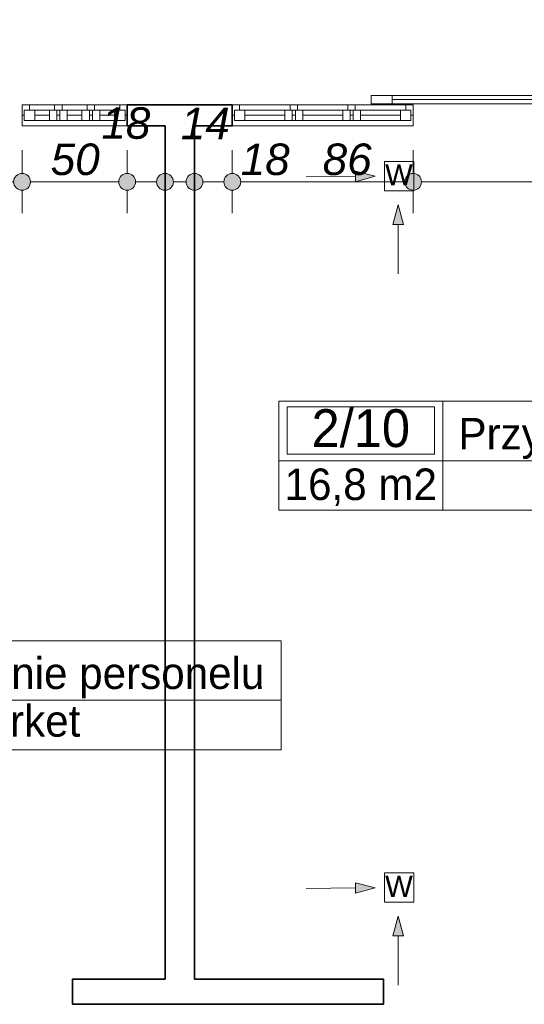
# Model space of a CAD drawing. Header units: millimetres. Extents: x -13944 to 84772, y -78836 to -35317.
# Tile 12 of 85: x 8517 to 10917, y -63613 to -58928. Entities that reach past the tile are written whole.
import ezdxf
from ezdxf.enums import TextEntityAlignment as Align

# ---------------------------------------------------------------- set-up
doc = ezdxf.new("R2010")
doc.units = ezdxf.units.MM
doc.header["$MEASUREMENT"] = 0
for name, color, linetype, lineweight in [('_podkład_Nr_pióra__1', 7, 'Continuous', 0), ('Drzwi ArchiCAD_Nr_pióra__1', 7, 'Continuous', 0), ('Instalacje - Went_Klim_Nr_pióra__42', 150, 'Continuous', 13), ('Konstrukcja - Ściany zew_Nr_pióra__6', 7, 'Continuous', 35), ('Metryczki pomieszczeń ArchiCADa_Nr_pióra__1', 7, 'Continuous', 0), ('Okna ArchiCADa_Nr_pióra__1', 7, 'Continuous', 0), ('Wymiarowanie - Ogólne_Nr_pióra__82', 114, 'Continuous', 13)]:
    doc.layers.add(name, color=color, linetype=linetype, lineweight=lineweight)
doc.layers.add('Elementy modelu - Strefy', color=7, linetype='Continuous')
doc.layers.add('Wymiarowanie - Ogólne', color=7, linetype='Continuous')
doc.styles.add('GENERATED_STYLE_1', font='txt')
doc.styles.add('GENERATED_STYLE_2', font='txt')
doc.styles.add('GENERATED_STYLE_3', font='txt')
doc.dimstyles.new('GENERATED_STYLE__2', dxfattribs={"dimtxt": 150, "dimasz": 152, "dimexe": 0.18, "dimexo": 0, "dimgap": 0.09, "dimtad": 1, "dimtih": 1, "dimtoh": 1, "dimlfac": 0.1, "dimzin": 0, "dimdsep": 46, "dimtxsty": 'GENERATED_STYLE_3', "dimblk": 'ARROWHEAD_11', "dimblk1": 'ARROWHEAD_11', "dimblk2": 'ARROWHEAD_11', "dimcen": 0.09, "dimclrd": 114, "dimclre": 114, "dimclrt": 114, "dimazin": 0, "dimtfac": 1, "dimtdec": 4, "dimtmove": 0, "dimatfit": 3, "dimfxl": 1, "dimtolj": 1, "dimtzin": 0, "dimarcsym": 0})

# ---------------------------------------------------------------- blocks, each defined once
blk = doc.blocks.new('Przygotowanie personelu_2_9_9', base_point=(7349.3, -62165.8))
at = {"layer": 'Metryczki pomieszczeń ArchiCADa_Nr_pióra__1', "linetype": 'Continuous'}
for p, q in [((6570.3, -61883), (9759.9, -61883)), ((6570.3, -62401.6), (6570.3, -61883)), ((7349.3, -61883), (7349.3, -62401.6)), ((9759.9, -61883), (9759.9, -62401.6)), ((6609.2, -61908.9), (7310.3, -61908.9)), ((6609.2, -62135.2), (6609.2, -61908.9)), ((7310.3, -61908.9), (7310.3, -62135.2)), ((6570.3, -62165.8), (9759.9, -62165.8)), ((7310.3, -62135.2), (6609.2, -62135.2)), ((9759.9, -62401.6), (6570.3, -62401.6))]:
    blk.add_line(p, q, dxfattribs=at)
at = {"layer": 'Metryczki pomieszczeń ArchiCADa_Nr_pióra__1'}
for tag, height, style, p in [('ROOM_NUMBER', 180, 'GENERATED_STYLE_2', (6959.8, -62011)), ('ROOM_NAME', 150, 'GENERATED_STYLE_1', (8554.6, -62037.4)), ('ROOM_CALC_AREA', 150, 'GENERATED_STYLE_1', (6959.8, -62277.9)), ('floor_f', 150, 'GENERATED_STYLE_1', (8554.6, -62264.5))]:
    blk.add_attdef(tag, text='', height=height, dxfattribs=dict(at, style=style)).set_placement(p, align=Align.MIDDLE_CENTER)
blk = doc.blocks.new('Przygotowanie pacjenta_2_10_10', base_point=(10528.8, -61026.5))
at = {"layer": 'Metryczki pomieszczeń ArchiCADa_Nr_pióra__1', "linetype": 'Continuous'}
for p, q in [((9749.7, -60743.6), (12808.3, -60743.6)), ((9749.7, -61262.2), (9749.7, -60743.6)), ((10528.8, -60743.6), (10528.8, -61262.2)), ((12808.3, -60743.6), (12808.3, -61262.2)), ((9788.7, -60769.5), (10489.8, -60769.5)), ((9788.7, -60995.8), (9788.7, -60769.5)), ((10489.8, -60769.5), (10489.8, -60995.8)), ((10489.8, -60995.8), (9788.7, -60995.8)), ((9749.7, -61026.5), (12808.3, -61026.5)), ((12808.3, -61262.2), (9749.7, -61262.2))]:
    blk.add_line(p, q, dxfattribs=at)
at = {"layer": 'Metryczki pomieszczeń ArchiCADa_Nr_pióra__1'}
for tag, height, style, p in [('ROOM_NUMBER', 180, 'GENERATED_STYLE_2', (10139.2, -60871.5)), ('ROOM_NAME', 150, 'GENERATED_STYLE_1', (11668.5, -60898.1)), ('floor_f', 150, 'GENERATED_STYLE_1', (11668.5, -61125.1)), ('ROOM_CALC_AREA', 150, 'GENERATED_STYLE_1', (10139.2, -61138.5))]:
    blk.add_attdef(tag, text='', height=height, dxfattribs=dict(at, style=style)).set_placement(p, align=Align.MIDDLE_CENTER)
blk = doc.blocks.new('*D216')
at = {"layer": 'Wymiarowanie - Ogólne_Nr_pióra__82', "linetype": 'Continuous'}
for points in [[(7358, -59699.3), (7355, -59684), (7346.3, -59671), (7333.3, -59662.3), (7318, -59659.3), (7302.7, -59662.3), (7289.7, -59671), (7281.1, -59684), (7278, -59699.3), (7281.1, -59714.6), (7289.7, -59727.6), (7302.7, -59736.2), (7318, -59739.3), (7333.3, -59736.2), (7346.3, -59727.6), (7355, -59714.6)], [(8568, -59699.3), (8565, -59684), (8556.3, -59671), (8543.3, -59662.3), (8528, -59659.3), (8512.7, -59662.3), (8499.7, -59671), (8491.1, -59684), (8488, -59699.3), (8491.1, -59714.6), (8499.7, -59727.6), (8512.7, -59736.2), (8528, -59739.3), (8543.3, -59736.2), (8556.3, -59727.6), (8565, -59714.6)]]:
    blk.add_hatch(color=256, dxfattribs=at).paths.add_polyline_path(points)
for p, q in [((7318, -59659.3), (7318, -59549.3)), ((8528, -59659.3), (8528, -59549.3)), ((7358, -59699.3), (8488, -59699.3)), ((7318, -59849.3), (7318, -59739.3)), ((8528, -59849.3), (8528, -59739.3))]:
    blk.add_line(p, q, dxfattribs=at)
for centre in [(7318, -59699.3), (8528, -59699.3)]:
    blk.add_circle(centre, 40, dxfattribs=at)
at = {"layer": 'Wymiarowanie - Ogólne_Nr_pióra__82', "insert": (7752.3, -59669.3), "char_height": 150, "attachment_point": 7, "style": 'GENERATED_STYLE_3'}
blk.add_mtext('\\A1;{\\fArial|b0|i1|c238|p38;121}', dxfattribs=at)
blk = doc.blocks.new('ARROWHEAD_11')
at = {"color": 0, "linetype": 'Continuous', "lineweight": 0}
blk.add_line((0, 0), (-1, 0), dxfattribs=at)
at = {"color": 0, "linetype": 'Continuous', "lineweight": 0, "const_width": 0.25, "flags": 128}
blk.add_lwpolyline([(-0.125, 0, 1), (0.125, 0, 1)], format="xyb", close=True, dxfattribs=at)
blk = doc.blocks.new('*D217')
at = {"layer": 'Wymiarowanie - Ogólne_Nr_pióra__82', "linetype": 'Continuous'}
for points in [[(8568, -59699.3), (8565, -59684), (8556.3, -59671), (8543.3, -59662.3), (8528, -59659.3), (8512.7, -59662.3), (8499.7, -59671), (8491.1, -59684), (8488, -59699.3), (8491.1, -59714.6), (8499.7, -59727.6), (8512.7, -59736.2), (8528, -59739.3), (8543.3, -59736.2), (8556.3, -59727.6), (8565, -59714.6)], [(9068, -59699.3), (9065, -59684), (9056.3, -59671), (9043.3, -59662.3), (9028, -59659.3), (9012.7, -59662.3), (8999.7, -59671), (8991.1, -59684), (8988, -59699.3), (8991.1, -59714.6), (8999.7, -59727.6), (9012.7, -59736.2), (9028, -59739.3), (9043.3, -59736.2), (9056.3, -59727.6), (9065, -59714.6)]]:
    blk.add_hatch(color=256, dxfattribs=at).paths.add_polyline_path(points)
for p, q in [((8528, -59659.3), (8528, -59549.3)), ((9028, -59659.3), (9028, -59549.3)), ((8568, -59699.3), (8988, -59699.3)), ((8528, -59849.3), (8528, -59739.3)), ((9028, -59849.3), (9028, -59739.3))]:
    blk.add_line(p, q, dxfattribs=at)
for centre in [(8528, -59699.3), (9028, -59699.3)]:
    blk.add_circle(centre, 40, dxfattribs=at)
at = {"layer": 'Wymiarowanie - Ogólne_Nr_pióra__82', "char_height": 150, "attachment_point": 7, "style": 'GENERATED_STYLE_3'}
for s, insert in [('\\A1;{\\fArial|b0|i1|c238|p38;18}', (8905.4, -59496.8)), ('\\A1;{\\fArial|b0|i1|c238|p38;50}', (8664.2, -59669.3))]:
    blk.add_mtext(s, dxfattribs=dict(at, insert=insert))
blk = doc.blocks.new('*D218')
at = {"layer": 'Wymiarowanie - Ogólne_Nr_pióra__82', "linetype": 'Continuous'}
for points in [[(9068, -59699.3), (9065, -59684), (9056.3, -59671), (9043.3, -59662.3), (9028, -59659.3), (9012.7, -59662.3), (8999.7, -59671), (8991.1, -59684), (8988, -59699.3), (8991.1, -59714.6), (8999.7, -59727.6), (9012.7, -59736.2), (9028, -59739.3), (9043.3, -59736.2), (9056.3, -59727.6), (9065, -59714.6)], [(9248, -59699.3), (9245, -59684), (9236.3, -59671), (9223.3, -59662.3), (9208, -59659.3), (9192.7, -59662.3), (9179.7, -59671), (9171.1, -59684), (9168, -59699.3), (9171.1, -59714.6), (9179.7, -59727.6), (9192.7, -59736.2), (9208, -59739.3), (9223.3, -59736.2), (9236.3, -59727.6), (9245, -59714.6)]]:
    blk.add_hatch(color=256, dxfattribs=at).paths.add_polyline_path(points)
for p, q in [((9028, -59659.3), (9028, -59549.3)), ((9208, -59659.3), (9208, -59549.3)), ((9068, -59699.3), (9168, -59699.3)), ((9028, -59849.3), (9028, -59739.3)), ((9208, -59849.3), (9208, -59739.3))]:
    blk.add_line(p, q, dxfattribs=at)
for centre in [(9028, -59699.3), (9208, -59699.3)]:
    blk.add_circle(centre, 40, dxfattribs=at)
blk = doc.blocks.new('*D219')
at = {"layer": 'Wymiarowanie - Ogólne_Nr_pióra__82', "linetype": 'Continuous'}
for points in [[(9248, -59699.3), (9245, -59684), (9236.3, -59671), (9223.3, -59662.3), (9208, -59659.3), (9192.7, -59662.3), (9179.7, -59671), (9171.1, -59684), (9168, -59699.3), (9171.1, -59714.6), (9179.7, -59727.6), (9192.7, -59736.2), (9208, -59739.3), (9223.3, -59736.2), (9236.3, -59727.6), (9245, -59714.6)], [(9388, -59699.3), (9385, -59684), (9376.3, -59671), (9363.3, -59662.3), (9348, -59659.3), (9332.7, -59662.3), (9319.7, -59671), (9311.1, -59684), (9308, -59699.3), (9311.1, -59714.6), (9319.7, -59727.6), (9332.7, -59736.2), (9348, -59739.3), (9363.3, -59736.2), (9376.3, -59727.6), (9385, -59714.6)]]:
    blk.add_hatch(color=256, dxfattribs=at).paths.add_polyline_path(points)
for p, q in [((9208, -59659.3), (9208, -59549.3)), ((9348, -59659.3), (9348, -59549.3)), ((9248, -59699.3), (9308, -59699.3)), ((9208, -59849.3), (9208, -59739.3)), ((9348, -59849.3), (9348, -59739.3))]:
    blk.add_line(p, q, dxfattribs=at)
for centre in [(9208, -59699.3), (9348, -59699.3)]:
    blk.add_circle(centre, 40, dxfattribs=at)
at = {"layer": 'Wymiarowanie - Ogólne_Nr_pióra__82', "insert": (9283, -59496.8), "char_height": 150, "attachment_point": 7, "style": 'GENERATED_STYLE_3'}
blk.add_mtext('\\A1;{\\fArial|b0|i1|c238|p38;14}', dxfattribs=at)
blk = doc.blocks.new('*D220')
at = {"layer": 'Wymiarowanie - Ogólne_Nr_pióra__82', "linetype": 'Continuous'}
for points in [[(9388, -59699.3), (9385, -59684), (9376.3, -59671), (9363.3, -59662.3), (9348, -59659.3), (9332.7, -59662.3), (9319.7, -59671), (9311.1, -59684), (9308, -59699.3), (9311.1, -59714.6), (9319.7, -59727.6), (9332.7, -59736.2), (9348, -59739.3), (9363.3, -59736.2), (9376.3, -59727.6), (9385, -59714.6)], [(9568, -59699.3), (9565, -59684), (9556.3, -59671), (9543.3, -59662.3), (9528, -59659.3), (9512.7, -59662.3), (9499.7, -59671), (9491.1, -59684), (9488, -59699.3), (9491.1, -59714.6), (9499.7, -59727.6), (9512.7, -59736.2), (9528, -59739.3), (9543.3, -59736.2), (9556.3, -59727.6), (9565, -59714.6)]]:
    blk.add_hatch(color=256, dxfattribs=at).paths.add_polyline_path(points)
for p, q in [((9348, -59659.3), (9348, -59549.3)), ((9528, -59659.3), (9528, -59549.3)), ((9388, -59699.3), (9488, -59699.3)), ((9348, -59849.3), (9348, -59739.3)), ((9528, -59849.3), (9528, -59739.3))]:
    blk.add_line(p, q, dxfattribs=at)
for centre in [(9348, -59699.3), (9528, -59699.3)]:
    blk.add_circle(centre, 40, dxfattribs=at)
blk = doc.blocks.new('*D221')
at = {"layer": 'Wymiarowanie - Ogólne_Nr_pióra__82', "linetype": 'Continuous'}
for points in [[(9568, -59699.3), (9565, -59684), (9556.3, -59671), (9543.3, -59662.3), (9528, -59659.3), (9512.7, -59662.3), (9499.7, -59671), (9491.1, -59684), (9488, -59699.3), (9491.1, -59714.6), (9499.7, -59727.6), (9512.7, -59736.2), (9528, -59739.3), (9543.3, -59736.2), (9556.3, -59727.6), (9565, -59714.6)], [(10428, -59699.3), (10425, -59684), (10416.3, -59671), (10403.3, -59662.3), (10388, -59659.3), (10372.7, -59662.3), (10359.7, -59671), (10351.1, -59684), (10348, -59699.3), (10351.1, -59714.6), (10359.7, -59727.6), (10372.7, -59736.2), (10388, -59739.3), (10403.3, -59736.2), (10416.3, -59727.6), (10425, -59714.6)]]:
    blk.add_hatch(color=256, dxfattribs=at).paths.add_polyline_path(points)
for p, q in [((9528, -59659.3), (9528, -59549.3)), ((10388, -59659.3), (10388, -59549.3)), ((9568, -59699.3), (10348, -59699.3)), ((9528, -59849.3), (9528, -59739.3)), ((10388, -59849.3), (10388, -59739.3))]:
    blk.add_line(p, q, dxfattribs=at)
for centre in [(9528, -59699.3), (10388, -59699.3)]:
    blk.add_circle(centre, 40, dxfattribs=at)
at = {"layer": 'Wymiarowanie - Ogólne_Nr_pióra__82', "char_height": 150, "attachment_point": 7, "style": 'GENERATED_STYLE_3'}
for s, insert in [('\\A1;{\\fArial|b0|i1|c238|p38;18}', (9568, -59669.3)), ('\\A1;{\\fArial|b0|i1|c238|p38;86}', (9958, -59669.3))]:
    blk.add_mtext(s, dxfattribs=dict(at, insert=insert))
blk = doc.blocks.new('*D222')
at = {"layer": 'Wymiarowanie - Ogólne_Nr_pióra__82', "linetype": 'Continuous'}
for points in [[(10428, -59699.3), (10425, -59684), (10416.3, -59671), (10403.3, -59662.3), (10388, -59659.3), (10372.7, -59662.3), (10359.7, -59671), (10351.1, -59684), (10348, -59699.3), (10351.1, -59714.6), (10359.7, -59727.6), (10372.7, -59736.2), (10388, -59739.3), (10403.3, -59736.2), (10416.3, -59727.6), (10425, -59714.6)], [(12428, -59699.3), (12425, -59684), (12416.3, -59671), (12403.3, -59662.3), (12388, -59659.3), (12372.7, -59662.3), (12359.7, -59671), (12351.1, -59684), (12348, -59699.3), (12351.1, -59714.6), (12359.7, -59727.6), (12372.7, -59736.2), (12388, -59739.3), (12403.3, -59736.2), (12416.3, -59727.6), (12425, -59714.6)]]:
    blk.add_hatch(color=256, dxfattribs=at).paths.add_polyline_path(points)
for p, q in [((10388, -59659.3), (10388, -59549.3)), ((12388, -59659.3), (12388, -59549.3)), ((10428, -59699.3), (12348, -59699.3)), ((10388, -59849.3), (10388, -59739.3)), ((12388, -59849.3), (12388, -59739.3))]:
    blk.add_line(p, q, dxfattribs=at)
for centre in [(10388, -59699.3), (12388, -59699.3)]:
    blk.add_circle(centre, 40, dxfattribs=at)
at = {"layer": 'Wymiarowanie - Ogólne_Nr_pióra__82', "insert": (11217.3, -59669.3), "char_height": 150, "attachment_point": 7, "style": 'GENERATED_STYLE_3'}
blk.add_mtext('\\A1;{\\fArial|b0|i1|c238|p38;200}', dxfattribs=at)
blk = doc.blocks.new('*D259')
at = {"layer": 'Wymiarowanie - Ogólne_Nr_pióra__82', "linetype": 'Continuous'}
for points in [[(6678, -58814.3), (6675, -58799), (6666.3, -58786.1), (6653.3, -58777.4), (6638, -58774.3), (6622.7, -58777.4), (6609.7, -58786.1), (6601.1, -58799), (6598, -58814.3), (6601.1, -58829.7), (6609.7, -58842.6), (6622.7, -58851.3), (6638, -58854.3), (6653.3, -58851.3), (6666.3, -58842.6), (6675, -58829.7)], [(13458, -58814.3), (13455, -58799), (13446.3, -58786.1), (13433.3, -58777.4), (13418, -58774.3), (13402.7, -58777.4), (13389.7, -58786.1), (13381.1, -58799), (13378, -58814.3), (13381.1, -58829.7), (13389.7, -58842.6), (13402.7, -58851.3), (13418, -58854.3), (13433.3, -58851.3), (13446.3, -58842.6), (13455, -58829.7)]]:
    blk.add_hatch(color=256, dxfattribs=at).paths.add_polyline_path(points)
for p, q in [((6638, -58774.3), (6638, -58664.3)), ((13418, -58774.3), (13418, -58664.3)), ((6558, -58814.3), (6598, -58814.3)), ((6678, -58814.3), (13378, -58814.3)), ((13458, -58814.3), (13498, -58814.3)), ((6638, -58964.3), (6638, -58854.3)), ((13418, -58964.3), (13418, -58854.3))]:
    blk.add_line(p, q, dxfattribs=at)
for centre in [(6638, -58814.3), (13418, -58814.3)]:
    blk.add_circle(centre, 40, dxfattribs=at)
at = {"layer": 'Wymiarowanie - Ogólne_Nr_pióra__82', "insert": (9857.3, -58784.3), "char_height": 150, "attachment_point": 7, "style": 'GENERATED_STYLE_3'}
blk.add_mtext('\\A1;{\\fArial|b0|i1|c238|p38;678}', dxfattribs=at)

msp = doc.modelspace()

# ---------------------------------------------------------------- hatches: boundary and pattern name
at = {"layer": 'Instalacje - Went_Klim_Nr_pióra__42', "linetype": 'Continuous'}
for points in [[(10207.451, -59673.149), (10113.906, -59649.073), (10114.401, -59699.071)], [(10317.162, -59808.95), (10292.162, -59902.251), (10342.162, -59902.251)], [(10207.451, -63058.504), (10113.906, -63034.429), (10114.401, -63084.426)], [(10317.162, -63194.305), (10292.162, -63287.606), (10342.162, -63287.606)]]:
    msp.add_hatch(color=256, dxfattribs=at).paths.add_polyline_path(points)

# ---------------------------------------------------------------- linework, layer by layer
at = {"layer": '_podkład_Nr_pióra__1', "linetype": 'Continuous'}
for p, q in [((8528.016, -59332.955), (8528.016, -59432.955)), ((10388.016, -59332.955), (10388.016, -59432.955))]:
    msp.add_line(p, q, dxfattribs=at)
at = {"layer": 'Drzwi ArchiCAD_Nr_pióra__1', "linetype": 'Continuous'}
for p, q in [((10288.016, -59287.955), (10188.016, -59287.955)), ((10188.016, -59287.955), (10188.016, -59327.955)), ((12088.016, -59287.955), (10288.016, -59287.955)), ((10288.016, -59287.955), (10288.016, -59307.955)), ((10288.016, -59327.955), (10288.016, -59287.955)), ((10288.016, -59307.955), (12088.016, -59307.955)), ((12088.016, -59307.955), (10288.016, -59307.955)), ((10288.016, -59307.955), (10288.016, -59327.955)), ((12088.016, -59307.955), (10288.016, -59307.955)), ((10188.016, -59327.955), (10288.016, -59327.955)), ((10288.016, -59327.955), (12088.016, -59327.955))]:
    msp.add_line(p, q, dxfattribs=at)
at = {"layer": 'Instalacje - Went_Klim_Nr_pióra__42', "linetype": 'Continuous'}
for p, q in [((10251.79, -59601.982), (10391.79, -59601.982)), ((10251.79, -59741.982), (10251.79, -59601.982)), ((10391.79, -59601.982), (10391.79, -59741.982)), ((9879.775, -59676.392), (10114.154, -59674.072)), ((10207.451, -59673.149), (10113.906, -59649.073)), ((10114.401, -59699.071), (10113.906, -59649.073)), ((10207.451, -59673.149), (10114.401, -59699.071)), ((10391.79, -59741.982), (10251.79, -59741.982)), ((10317.162, -59808.95), (10292.162, -59902.251)), ((10317.162, -59808.95), (10342.162, -59902.251)), ((10342.162, -59902.251), (10292.162, -59902.251)), ((10317.162, -60136.642), (10317.162, -59902.251)), ((10251.79, -62987.337), (10391.79, -62987.337)), ((10251.79, -63127.337), (10251.79, -62987.337)), ((10391.79, -62987.337), (10391.79, -63127.337)), ((9879.775, -63061.747), (10114.154, -63059.427)), ((10207.451, -63058.504), (10113.906, -63034.429)), ((10114.401, -63084.426), (10113.906, -63034.429)), ((10207.451, -63058.504), (10114.401, -63084.426)), ((10391.79, -63127.337), (10251.79, -63127.337)), ((10317.162, -63194.305), (10292.162, -63287.606)), ((10317.162, -63194.305), (10342.162, -63287.606)), ((10342.162, -63287.606), (10292.162, -63287.606)), ((10317.162, -63521.997), (10317.162, -63287.606))]:
    msp.add_line(p, q, dxfattribs=at)
at = {"layer": 'Konstrukcja - Ściany zew_Nr_pióra__6', "linetype": 'Continuous'}
for p, q in [((9028.016, -59332.955), (9028.016, -59382.955)), ((9528.016, -59332.955), (9528.016, -59382.955)), ((9028.016, -59382.955), (9028.016, -59432.955)), ((9528.016, -59382.955), (9528.016, -59432.955)), ((8768.016, -63612.955), (8768.016, -63492.955)), ((10248.016, -63612.955), (10248.016, -63492.955))]:
    msp.add_line(p, q, dxfattribs=at)
at = {"layer": 'Konstrukcja - Ściany zew_Nr_pióra__6', "linetype": 'Continuous', "flags": 128}
for points in [[(9528.016, -59332.955), (9028.016, -59332.955)], [(9028.016, -59432.955), (9208.016, -59432.955)], [(9208.016, -59432.955), (9208.016, -63492.955)], [(9348.016, -63492.955), (9348.016, -59432.955)], [(9348.016, -59432.955), (9528.016, -59432.955)], [(9208.016, -63492.955), (8768.016, -63492.955)], [(10248.016, -63492.955), (9348.016, -63492.955)], [(8768.016, -63612.955), (10248.016, -63612.955)]]:
    msp.add_lwpolyline(points, dxfattribs=at)
at = {"layer": 'Okna ArchiCADa_Nr_pióra__1', "linetype": 'Continuous'}
for p, q in [((8528.016, -59332.955), (9028.016, -59332.955)), ((8563.016, -59332.955), (8528.016, -59332.955)), ((8528.016, -59332.955), (8528.016, -59382.955)), ((8538.016, -59382.955), (8538.016, -59357.955)), ((8538.016, -59357.955), (8563.016, -59357.955)), ((8588.016, -59357.955), (8538.016, -59357.955)), ((8538.016, -59357.955), (8538.016, -59407.955)), ((8563.016, -59357.955), (8563.016, -59332.955)), ((8683.016, -59332.955), (8563.016, -59332.955)), ((8588.016, -59407.955), (8588.016, -59357.955)), ((8658.016, -59357.955), (8588.016, -59357.955)), ((8708.016, -59357.955), (8658.016, -59357.955)), ((8658.016, -59357.955), (8658.016, -59407.955)), ((8700.516, -59332.955), (8683.016, -59332.955)), ((8683.016, -59332.955), (8683.016, -59357.955)), ((8683.016, -59357.955), (8708.016, -59357.955)), ((8693.016, -59382.955), (8693.016, -59357.955)), ((8693.016, -59357.955), (8718.016, -59357.955)), ((8743.016, -59357.955), (8693.016, -59357.955)), ((8693.016, -59357.955), (8693.016, -59407.955)), ((8718.016, -59332.955), (8700.516, -59332.955)), ((8708.016, -59357.955), (8708.016, -59382.955)), ((8708.016, -59407.955), (8708.016, -59357.955)), ((8718.016, -59357.955), (8718.016, -59332.955)), ((8838.016, -59332.955), (8718.016, -59332.955)), ((8743.016, -59407.955), (8743.016, -59357.955)), ((8813.016, -59357.955), (8743.016, -59357.955)), ((8863.016, -59357.955), (8813.016, -59357.955)), ((8813.016, -59357.955), (8813.016, -59407.955)), ((8855.516, -59332.955), (8838.016, -59332.955)), ((8838.016, -59332.955), (8838.016, -59357.955)), ((8838.016, -59357.955), (8863.016, -59357.955)), ((8848.016, -59382.955), (8848.016, -59357.955)), ((8848.016, -59357.955), (8873.016, -59357.955)), ((8898.016, -59357.955), (8848.016, -59357.955)), ((8848.016, -59357.955), (8848.016, -59407.955)), ((8873.016, -59332.955), (8855.516, -59332.955)), ((8863.016, -59357.955), (8863.016, -59382.955)), ((8863.016, -59407.955), (8863.016, -59357.955)), ((8873.016, -59357.955), (8873.016, -59332.955)), ((8993.016, -59332.955), (8873.016, -59332.955)), ((8898.016, -59407.955), (8898.016, -59357.955)), ((8968.016, -59357.955), (8898.016, -59357.955)), ((9018.016, -59357.955), (8968.016, -59357.955)), ((8968.016, -59357.955), (8968.016, -59407.955)), ((9028.016, -59332.955), (8993.016, -59332.955)), ((8993.016, -59332.955), (8993.016, -59357.955)), ((8993.016, -59357.955), (9018.016, -59357.955)), ((9018.016, -59357.955), (9018.016, -59382.955)), ((9018.016, -59407.955), (9018.016, -59357.955)), ((9028.016, -59332.955), (9028.016, -59382.955)), ((9528.016, -59332.955), (10388.016, -59332.955)), ((9563.016, -59332.955), (9528.016, -59332.955)), ((9528.016, -59332.955), (9528.016, -59382.955)), ((9538.016, -59382.955), (9538.016, -59357.955)), ((9538.016, -59357.955), (9563.016, -59357.955)), ((9588.016, -59357.955), (9538.016, -59357.955)), ((9538.016, -59357.955), (9538.016, -59407.955)), ((9563.016, -59357.955), (9563.016, -59332.955)), ((9803.016, -59332.955), (9563.016, -59332.955)), ((9588.016, -59407.955), (9588.016, -59357.955)), ((9778.016, -59357.955), (9588.016, -59357.955)), ((9828.016, -59357.955), (9778.016, -59357.955)), ((9778.016, -59357.955), (9778.016, -59407.955)), ((9820.516, -59332.955), (9803.016, -59332.955)), ((9803.016, -59332.955), (9803.016, -59357.955)), ((9803.016, -59357.955), (9828.016, -59357.955)), ((9813.016, -59382.955), (9813.016, -59357.955)), ((9813.016, -59357.955), (9838.016, -59357.955)), ((9863.016, -59357.955), (9813.016, -59357.955)), ((9813.016, -59357.955), (9813.016, -59407.955)), ((9838.016, -59332.955), (9820.516, -59332.955)), ((9828.016, -59357.955), (9828.016, -59382.955)), ((9828.016, -59407.955), (9828.016, -59357.955)), ((9838.016, -59357.955), (9838.016, -59332.955)), ((10078.016, -59332.955), (9838.016, -59332.955)), ((9863.016, -59407.955), (9863.016, -59357.955)), ((10053.016, -59357.955), (9863.016, -59357.955)), ((10103.016, -59357.955), (10053.016, -59357.955)), ((10053.016, -59357.955), (10053.016, -59407.955)), ((10095.516, -59332.955), (10078.016, -59332.955)), ((10078.016, -59332.955), (10078.016, -59357.955)), ((10078.016, -59357.955), (10103.016, -59357.955)), ((10088.016, -59382.955), (10088.016, -59357.955)), ((10088.016, -59357.955), (10113.016, -59357.955)), ((10138.016, -59357.955), (10088.016, -59357.955)), ((10088.016, -59357.955), (10088.016, -59407.955)), ((10113.016, -59332.955), (10095.516, -59332.955)), ((10103.016, -59357.955), (10103.016, -59382.955)), ((10103.016, -59407.955), (10103.016, -59357.955)), ((10113.016, -59357.955), (10113.016, -59332.955)), ((10353.016, -59332.955), (10113.016, -59332.955)), ((10138.016, -59407.955), (10138.016, -59357.955)), ((10328.016, -59357.955), (10138.016, -59357.955)), ((10378.016, -59357.955), (10328.016, -59357.955)), ((10328.016, -59357.955), (10328.016, -59407.955)), ((10388.016, -59332.955), (10353.016, -59332.955)), ((10353.016, -59332.955), (10353.016, -59357.955)), ((10353.016, -59357.955), (10378.016, -59357.955)), ((10378.016, -59357.955), (10378.016, -59382.955)), ((10378.016, -59407.955), (10378.016, -59357.955)), ((10388.016, -59332.955), (10388.016, -59382.955)), ((8528.016, -59382.955), (8538.016, -59382.955)), ((8588.016, -59382.955), (8658.016, -59382.955)), ((8700.516, -59382.955), (8693.016, -59382.955)), ((8708.016, -59382.955), (8700.516, -59382.955)), ((8743.016, -59382.955), (8813.016, -59382.955)), ((8855.516, -59382.955), (8848.016, -59382.955)), ((8863.016, -59382.955), (8855.516, -59382.955)), ((8898.016, -59382.955), (8968.016, -59382.955)), ((9018.016, -59382.955), (9028.016, -59382.955)), ((9528.016, -59382.955), (9538.016, -59382.955)), ((9588.016, -59382.955), (9778.016, -59382.955)), ((9820.516, -59382.955), (9813.016, -59382.955)), ((9828.016, -59382.955), (9820.516, -59382.955)), ((9863.016, -59382.955), (10053.016, -59382.955)), ((10095.516, -59382.955), (10088.016, -59382.955)), ((10103.016, -59382.955), (10095.516, -59382.955)), ((10138.016, -59382.955), (10328.016, -59382.955)), ((10378.016, -59382.955), (10388.016, -59382.955)), ((8528.016, -59432.955), (9028.016, -59432.955)), ((8538.016, -59407.955), (8588.016, -59407.955)), ((8588.016, -59407.955), (8658.016, -59407.955)), ((8588.016, -59407.955), (8658.016, -59407.955)), ((8658.016, -59407.955), (8708.016, -59407.955)), ((8693.016, -59407.955), (8743.016, -59407.955)), ((8743.016, -59407.955), (8813.016, -59407.955)), ((8743.016, -59407.955), (8813.016, -59407.955)), ((8813.016, -59407.955), (8863.016, -59407.955)), ((8848.016, -59407.955), (8898.016, -59407.955)), ((8898.016, -59407.955), (8968.016, -59407.955)), ((8898.016, -59407.955), (8968.016, -59407.955)), ((8968.016, -59407.955), (9018.016, -59407.955)), ((9528.016, -59432.955), (10388.016, -59432.955)), ((9538.016, -59407.955), (9588.016, -59407.955)), ((9588.016, -59407.955), (9778.016, -59407.955)), ((9588.016, -59407.955), (9778.016, -59407.955)), ((9778.016, -59407.955), (9828.016, -59407.955)), ((9813.016, -59407.955), (9863.016, -59407.955)), ((9863.016, -59407.955), (10053.016, -59407.955)), ((9863.016, -59407.955), (10053.016, -59407.955)), ((10053.016, -59407.955), (10103.016, -59407.955)), ((10088.016, -59407.955), (10138.016, -59407.955)), ((10138.016, -59407.955), (10328.016, -59407.955)), ((10138.016, -59407.955), (10328.016, -59407.955)), ((10328.016, -59407.955), (10378.016, -59407.955))]:
    msp.add_line(p, q, dxfattribs=at)

# ---------------------------------------------------------------- block references
at = {"layer": 'Elementy modelu - Strefy', "linetype": 'Continuous'}
ref = msp.add_blockref('Przygotowanie pacjenta_2_10_10', (10528.766, -61026.461), dxfattribs=at)
ref.add_attrib('ROOM_NAME', 'Przygotowanie pacjenta', dxfattribs={"layer": 'Metryczki pomieszczeń ArchiCADa_Nr_pióra__1', "color": 7, "height": 150, "style": 'GENERATED_STYLE_1'}).set_placement((11668.529, -60898.058), align=Align.MIDDLE_CENTER)
ref.add_attrib('ROOM_NUMBER', '2/10', dxfattribs={"layer": 'Metryczki pomieszczeń ArchiCADa_Nr_pióra__1', "color": 7, "height": 180, "style": 'GENERATED_STYLE_2'}).set_placement((10139.246, -60871.512), align=Align.MIDDLE_CENTER)
ref.add_attrib('ROOM_CALC_AREA', '16,8 m2', dxfattribs={"layer": 'Metryczki pomieszczeń ArchiCADa_Nr_pióra__1', "color": 7, "height": 150, "style": 'GENERATED_STYLE_1'}).set_placement((10139.246, -61138.513), align=Align.MIDDLE_CENTER)
ref.add_attrib('floor_f', 'tarket', dxfattribs={"layer": 'Metryczki pomieszczeń ArchiCADa_Nr_pióra__1', "color": 7, "height": 150, "style": 'GENERATED_STYLE_1'}).set_placement((11668.529, -61125.141), align=Align.MIDDLE_CENTER)
ref = msp.add_blockref('Przygotowanie personelu_2_9_9', (7349.296, -62165.84), dxfattribs=at)
ref.add_attrib('ROOM_NAME', 'Przygotowanie personelu', dxfattribs={"layer": 'Metryczki pomieszczeń ArchiCADa_Nr_pióra__1', "color": 7, "height": 150, "style": 'GENERATED_STYLE_1'}).set_placement((8554.58, -62037.437), align=Align.MIDDLE_CENTER)
ref.add_attrib('ROOM_NUMBER', '2/9', dxfattribs={"layer": 'Metryczki pomieszczeń ArchiCADa_Nr_pióra__1', "color": 7, "height": 180, "style": 'GENERATED_STYLE_2'}).set_placement((6959.776, -62010.952), align=Align.MIDDLE_CENTER)
ref.add_attrib('ROOM_CALC_AREA', '10,7 m2', dxfattribs={"layer": 'Metryczki pomieszczeń ArchiCADa_Nr_pióra__1', "color": 7, "height": 150, "style": 'GENERATED_STYLE_1'}).set_placement((6959.776, -62277.891), align=Align.MIDDLE_CENTER)
ref.add_attrib('floor_f', 'tarket', dxfattribs={"layer": 'Metryczki pomieszczeń ArchiCADa_Nr_pióra__1', "color": 7, "height": 150, "style": 'GENERATED_STYLE_1'}).set_placement((8554.58, -62264.52), align=Align.MIDDLE_CENTER)

# ---------------------------------------------------------------- texts
at = {"layer": 'Instalacje - Went_Klim_Nr_pióra__42', "linetype": 'Continuous', "char_height": 100, "attachment_point": 6, "style": 'GENERATED_STYLE_1'}
for insert in [(10386.705, -59666.268), (10386.705, -63051.623)]:
    msp.add_mtext('\\A1;{\\fArial|b0|i0|c238|p38;W}', dxfattribs=dict(at, insert=insert))

# ---------------------------------------------------------------- dimensions: what is measured, and where the dimension line sits
at = {"layer": 'Wymiarowanie - Ogólne', "color": 114, "linetype": 'Continuous', "lineweight": 13}
for base, p1, p2, picture, middle in [((13418.016, -58814.343), (6638.016, -59302.955), (13418.016, -59302.955), '*D259', (10028.016, -58709.343)), ((9028.016, -59699.29), (8528.016, -59530.997), (9028.016, -59530.997), '*D217', (8778.016, -59594.29)), ((9348.016, -59699.29), (9208.016, -59530.997), (9348.016, -59530.997), '*D219', (9396.845, -59421.79)), ((9208.016, -59699.29), (9028.016, -59530.997), (9208.016, -59530.997), '*D218', (9019.187, -59421.79)), ((8528.016, -59699.29), (7318.016, -59530.997), (8528.016, -59530.997), '*D216', (7923.016, -59594.29)), ((10388.016, -59699.29), (9528.016, -59530.997), (10388.016, -59530.997), '*D221', (10071.845, -59594.29)), ((12388.016, -59699.29), (10388.016, -59530.997), (12388.016, -59530.997), '*D222', (11388.016, -59594.29)), ((9528.016, -59699.29), (9348.016, -59530.997), (9528.016, -59530.997), '*D220', (9681.845, -59594.29))]:
    dim = msp.add_linear_dim(base=base, p1=p1, p2=p2, dimstyle='GENERATED_STYLE__2', dxfattribs=at)
    dim.commit()
    dim.dimension.update_dxf_attribs({"geometry": picture, "text_midpoint": middle, "dimtype": 160})

doc.saveas('drawing.dxf')
